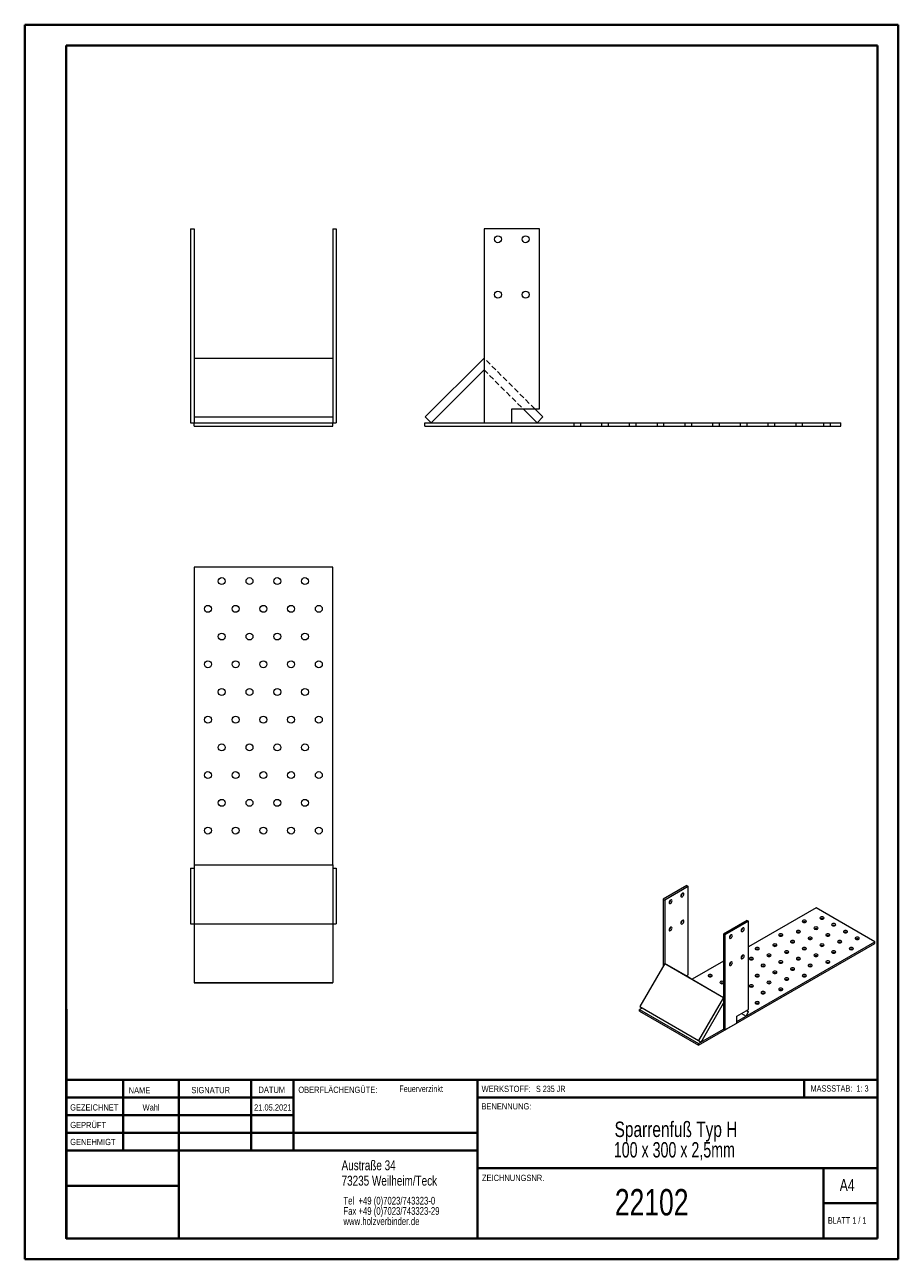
# Model space of a CAD drawing. Header units: millimetres. Extents: x 0 to 210, y 0 to 297.
import ezdxf

# ---------------------------------------------------------------- set-up
doc = ezdxf.new("R2010")
doc.units = ezdxf.units.MM
doc.linetypes.add('HIDDEN', pattern=[1.905, 1.27, -0.635])
doc.styles.add('SLDTEXTSTYLE0', font='TXT', dxfattribs={"width": 0.75})
doc.styles.add('SLDTEXTSTYLE1', font='TXT', dxfattribs={"width": 0.681818})
doc.styles.add('SLDTEXTSTYLE2', font='TXT', dxfattribs={"width": 0.7})
doc.styles.add('SLDTEXTSTYLE3', font='TXT', dxfattribs={"width": 0.6875})
doc.styles.add('SLDTEXTSTYLE4', font='TXT', dxfattribs={"width": 0.691176})

# ---------------------------------------------------------------- blocks, each defined once
blk = doc.blocks.new('SW_NOTE_0')
at = {"color": 0, "linetype": 'Continuous', "lineweight": 0, "char_height": 1.8521, "attachment_point": 1, "style": 'SLDTEXTSTYLE0'}
for s, insert in [('Tel  +49 (0)7023/743323-0', (0, 2.39)), ('Fax +49 (0)7023/743323-29', (0, -0.08)), ('www.holzverbinder.de', (0, -2.55))]:
    blk.add_mtext(s, dxfattribs=dict(at, insert=insert))
blk = doc.blocks.new('SW_NOTE_1')
at = {"color": 0, "linetype": 'Continuous', "lineweight": 0, "char_height": 3.7042, "attachment_point": 2}
for s, insert, style in [('Sparrenfuß Typ H', (19.85, 4.77), 'SLDTEXTSTYLE0'), ('100 x 300 x 2,5mm', (19.46, -0.16), 'SLDTEXTSTYLE4')]:
    blk.add_mtext(s, dxfattribs=dict(at, insert=insert, style=style))

msp = doc.modelspace()

# ---------------------------------------------------------------- linework, layer by layer
at = {"color": 7, "linetype": 'Continuous', "lineweight": 40}
for p, q in [((0.08, 0.21), (0.08, 297.21)), ((0.08, 297.21), (210.08, 297.21)), ((210.08, 0.21), (210.08, 297.21)), ((210.08, 292.21), (210.08, 297.21)), ((10.08, 292.21), (205.08, 292.21)), ((10.08, 5.21), (10.08, 292.21)), ((205.08, 5.21), (205.08, 292.21)), ((10.11, 60.37), (10.11, 5.12)), ((205.08, 43.37), (10.11, 43.37)), ((23.71, 43.37), (23.71, 26.37)), ((37.1, 43.37), (37.1, 5.12)), ((54.51, 43.37), (54.51, 26.37)), ((64.71, 26.37), (64.71, 43.37)), ((108.91, 43.37), (108.91, 5.12)), ((187.47, 39.12), (187.47, 43.37)), ((64.71, 39.1), (10.11, 39.1)), ((205.08, 39.12), (108.91, 39.12)), ((64.71, 34.87), (10.11, 34.87)), ((108.91, 30.62), (10.11, 30.62)), ((108.91, 26.37), (10.11, 26.37)), ((108.91, 22.12), (205.08, 22.12)), ((192.08, 5.21), (192.08, 22.21)), ((37.1, 17.87), (10.11, 17.87)), ((10.11, 13.71), (10.08, 13.71)), ((205.08, 13.71), (192.08, 13.71)), ((10.11, 9.46), (10.08, 9.46)), ((10.08, 5.21), (205.08, 5.21)), ((205.08, 5.21), (180.99, 5.21)), ((0.08, 0.21), (210.08, 0.21))]:
    msp.add_line(p, q, dxfattribs=at)
at = {"color": 7, "linetype": 'Continuous', "lineweight": 15}
for p, q in [((39.95, 248.11), (39.95, 201.44)), ((39.95, 248.11), (40.78, 248.11)), ((40.78, 248.11), (40.78, 217)), ((74.12, 248.11), (74.12, 217)), ((74.12, 248.11), (74.95, 248.11)), ((74.95, 248.11), (74.95, 201.44)), ((110.49, 248.11), (110.49, 201.44)), ((123.83, 248.11), (110.49, 248.11)), ((123.83, 204.77), (123.83, 248.11)), ((40.78, 217), (74.12, 217)), ((40.78, 217), (40.78, 202.85)), ((74.12, 217), (74.12, 202.85)), ((110.49, 217), (96.36, 202.85)), ((97.77, 201.44), (110.49, 214.17)), ((40.78, 202.85), (74.12, 202.85)), ((40.78, 202.85), (40.78, 201.44)), ((74.12, 202.85), (74.12, 201.44)), ((96.36, 202.85), (97.77, 201.44)), ((117.16, 201.44), (117.16, 204.77)), ((117.16, 204.77), (123.83, 204.77)), ((119.9, 204.77), (123.23, 201.45)), ((124.64, 202.86), (122.73, 204.77)), ((123.23, 201.45), (124.64, 202.86)), ((39.95, 201.44), (40.78, 201.44)), ((40.78, 200.61), (40.78, 201.44)), ((40.78, 201.44), (74.12, 201.44)), ((40.78, 200.61), (74.12, 200.61)), ((74.12, 201.44), (74.95, 201.44)), ((74.12, 200.61), (74.12, 201.44)), ((96.25, 200.61), (96.25, 201.44)), ((96.25, 201.44), (110.49, 201.44)), ((96.25, 200.61), (196.25, 200.61)), ((110.49, 201.44), (117.16, 201.44)), ((117.16, 201.44), (196.25, 201.44)), ((196.25, 200.61), (196.25, 201.44)), ((74.12, 166.69), (40.78, 166.69)), ((40.78, 166.69), (40.78, 95.08)), ((74.12, 95.08), (74.12, 166.69)), ((40.78, 95.08), (74.12, 95.08)), ((40.78, 95.08), (40.78, 94.27)), ((74.12, 95.08), (74.12, 94.27)), ((39.95, 94.27), (39.95, 80.93)), ((39.95, 94.27), (40.78, 94.27)), ((40.78, 94.27), (40.78, 80.93)), ((74.12, 94.27), (74.12, 80.93)), ((74.12, 94.27), (74.95, 94.27)), ((74.95, 94.27), (74.95, 80.93)), ((159.23, 90.1), (153.57, 86.83)), ((159.58, 89.9), (153.93, 86.63)), ((159.23, 90.1), (159.58, 89.9)), ((159.58, 68.67), (159.58, 89.9)), ((153.57, 86.83), (153.57, 70.78)), ((153.57, 86.83), (153.93, 86.63)), ((153.93, 86.63), (153.93, 71.39)), ((190.31, 84.77), (174.08, 75.4)), ((204.45, 76.61), (190.31, 84.77)), ((39.95, 80.93), (40.78, 80.93)), ((40.78, 80.93), (74.12, 80.93)), ((40.78, 80.93), (40.78, 66.8)), ((74.12, 80.93), (74.95, 80.93)), ((74.12, 80.93), (74.12, 66.8)), ((173.72, 81.73), (168.07, 78.47)), ((174.08, 81.53), (168.42, 78.26)), ((173.72, 81.73), (174.08, 81.53)), ((174.08, 60.3), (174.08, 81.53)), ((168.07, 78.47), (168.07, 55.6)), ((168.07, 78.47), (168.42, 78.26)), ((168.42, 78.26), (168.42, 55.4)), ((162.03, 51.71), (204.45, 76.2)), ((171.25, 57.44), (204.45, 76.61)), ((204.45, 76.2), (204.45, 76.61)), ((153.93, 71.39), (147.93, 61)), ((153.93, 71.39), (168.07, 63.23)), ((159.93, 67.93), (153.93, 71.39)), ((168.07, 71.93), (160.53, 67.58)), ((159.12, 68.4), (159.58, 68.67)), ((40.78, 66.8), (74.12, 66.8)), ((40.78, 66.8), (40.78, 66.69)), ((40.78, 66.69), (74.12, 66.69)), ((74.12, 66.69), (74.12, 66.8)), ((159.93, 67.93), (168.07, 63.23)), ((168.07, 63.23), (162.07, 52.83)), ((148.53, 60.65), (147.88, 60.28)), ((147.88, 59.87), (147.88, 60.28)), ((147.88, 60.28), (162.03, 52.12)), ((147.88, 59.87), (162.03, 51.71)), ((147.93, 61), (162.07, 52.83)), ((162.67, 52.49), (168.07, 61.84)), ((171.25, 58.67), (174.08, 60.3)), ((173.47, 58.73), (174.07, 59.77)), ((174.07, 59.77), (173.61, 60.03)), ((173.62, 60.03), (174.07, 59.77)), ((168.42, 55.4), (171.25, 57.03)), ((171.25, 57.03), (171.25, 58.67)), ((172.41, 59.34), (173.47, 58.73)), ((162.03, 52.12), (168.07, 55.6)), ((168.07, 55.6), (168.42, 55.4)), ((162.03, 51.71), (162.03, 52.12)), ((162.07, 52.83), (162.67, 52.49))]:
    msp.add_line(p, q, dxfattribs=at)
at = {"color": 7, "linetype": 'HIDDEN', "lineweight": 0}
for p, q in [((122.73, 204.77), (110.49, 217)), ((110.49, 214.17), (119.9, 204.77)), ((110.49, 214.17), (110.49, 214.17)), ((132.09, 201.44), (132.09, 200.61)), ((133.75, 200.61), (133.75, 201.44)), ((138.75, 201.44), (138.75, 200.61)), ((140.42, 200.61), (140.42, 201.44)), ((145.42, 201.44), (145.42, 200.61)), ((147.09, 200.61), (147.09, 201.44)), ((152.09, 201.44), (152.09, 200.61)), ((153.75, 200.61), (153.75, 201.44)), ((158.75, 201.44), (158.75, 200.61)), ((160.42, 200.61), (160.42, 201.44)), ((165.42, 201.44), (165.42, 200.61)), ((167.09, 200.61), (167.09, 201.44)), ((172.09, 201.44), (172.09, 200.61)), ((173.75, 200.61), (173.75, 201.44)), ((178.75, 201.44), (178.75, 200.61)), ((180.42, 200.61), (180.42, 201.44)), ((185.42, 201.44), (185.42, 200.61)), ((187.09, 200.61), (187.09, 201.44)), ((192.09, 201.44), (192.09, 200.61)), ((193.75, 200.61), (193.75, 201.44))]:
    msp.add_line(p, q, dxfattribs=at)
at = {"color": 7, "linetype": 'Continuous', "lineweight": 0}
for p, q in [((64.71, 39.12), (10.11, 39.12)), ((23.71, 5.21), (23.71, 5.12)), ((54.51, 5.21), (54.51, 5.12))]:
    msp.add_line(p, q, dxfattribs=at)
at = {"color": 7, "linetype": 'Continuous', "lineweight": 15, "flags": 128}
for points in [[(155.69, 86.43), (155.67, 86.57), (155.59, 86.66), (155.48, 86.68), (155.34, 86.63), (155.2, 86.52), (155.09, 86.37), (155.01, 86.19), (154.99, 86.02), (155.01, 85.88), (155.09, 85.79), (155.2, 85.77), (155.34, 85.81), (155.48, 85.92), (155.59, 86.08), (155.67, 86.25), (155.69, 86.43)], [(158.52, 88.06), (158.5, 88.2), (158.42, 88.29), (158.3, 88.31), (158.17, 88.26), (158.03, 88.15), (157.92, 88), (157.84, 87.82), (157.81, 87.65), (157.84, 87.51), (157.92, 87.42), (158.03, 87.4), (158.17, 87.45), (158.3, 87.56), (158.42, 87.71), (158.5, 87.89), (158.52, 88.06)], [(158.52, 81.53), (158.5, 81.67), (158.42, 81.76), (158.3, 81.78), (158.17, 81.73), (158.03, 81.62), (157.92, 81.47), (157.84, 81.29), (157.81, 81.12), (157.84, 80.98), (157.92, 80.89), (158.03, 80.87), (158.17, 80.91), (158.3, 81.02), (158.42, 81.18), (158.5, 81.36), (158.52, 81.53)], [(187.13, 81.3), (187.29, 81.24), (187.48, 81.22), (187.67, 81.24), (187.84, 81.3), (187.94, 81.4), (187.98, 81.51), (187.94, 81.62), (187.84, 81.71), (187.67, 81.77), (187.48, 81.8), (187.29, 81.77), (187.13, 81.71), (187.02, 81.62), (186.98, 81.51), (187.02, 81.4), (187.13, 81.3)], [(191.37, 82.12), (191.53, 82.06), (191.73, 82.03), (191.92, 82.06), (192.08, 82.12), (192.19, 82.21), (192.23, 82.32), (192.19, 82.43), (192.08, 82.53), (191.92, 82.59), (191.73, 82.61), (191.53, 82.59), (191.37, 82.53), (191.26, 82.43), (191.23, 82.32), (191.26, 82.21), (191.37, 82.12)], [(194.2, 80.49), (194.36, 80.42), (194.55, 80.4), (194.74, 80.42), (194.91, 80.49), (195.02, 80.58), (195.05, 80.69), (195.02, 80.8), (194.91, 80.89), (194.74, 80.96), (194.55, 80.98), (194.36, 80.96), (194.2, 80.89), (194.09, 80.8), (194.05, 80.69), (194.09, 80.58), (194.2, 80.49)], [(155.69, 79.89), (155.67, 80.03), (155.59, 80.12), (155.48, 80.15), (155.34, 80.1), (155.2, 79.99), (155.09, 79.83), (155.01, 79.66), (154.99, 79.49), (155.01, 79.35), (155.09, 79.26), (155.2, 79.23), (155.34, 79.28), (155.48, 79.39), (155.59, 79.55), (155.67, 79.72), (155.69, 79.89)], [(170.19, 78.06), (170.16, 78.2), (170.09, 78.29), (169.97, 78.31), (169.84, 78.26), (169.7, 78.15), (169.59, 78), (169.51, 77.82), (169.48, 77.65), (169.51, 77.51), (169.59, 77.42), (169.7, 77.4), (169.84, 77.45), (169.97, 77.56), (170.09, 77.71), (170.16, 77.89), (170.19, 78.06)], [(173.02, 79.69), (172.99, 79.83), (172.91, 79.92), (172.8, 79.94), (172.66, 79.9), (172.53, 79.79), (172.41, 79.63), (172.34, 79.45), (172.31, 79.28), (172.34, 79.14), (172.41, 79.05), (172.53, 79.03), (172.66, 79.08), (172.8, 79.19), (172.91, 79.34), (172.99, 79.52), (173.02, 79.69)], [(181.47, 78.04), (181.63, 77.97), (181.83, 77.95), (182.02, 77.97), (182.18, 78.04), (182.29, 78.13), (182.33, 78.24), (182.29, 78.35), (182.18, 78.45), (182.02, 78.51), (181.83, 78.53), (181.63, 78.51), (181.47, 78.45), (181.36, 78.35), (181.33, 78.24), (181.36, 78.13), (181.47, 78.04)], [(185.71, 78.85), (185.88, 78.79), (186.07, 78.77), (186.26, 78.79), (186.42, 78.85), (186.53, 78.95), (186.57, 79.06), (186.53, 79.17), (186.42, 79.26), (186.26, 79.32), (186.07, 79.35), (185.88, 79.32), (185.71, 79.26), (185.61, 79.17), (185.57, 79.06), (185.61, 78.95), (185.71, 78.85)], [(188.54, 77.22), (188.71, 77.16), (188.9, 77.14), (189.09, 77.16), (189.25, 77.22), (189.36, 77.31), (189.4, 77.42), (189.36, 77.53), (189.25, 77.63), (189.09, 77.69), (188.9, 77.71), (188.71, 77.69), (188.54, 77.63), (188.43, 77.53), (188.4, 77.42), (188.43, 77.31), (188.54, 77.22)], [(189.96, 79.67), (190.12, 79.61), (190.31, 79.59), (190.5, 79.61), (190.66, 79.67), (190.77, 79.76), (190.81, 79.87), (190.77, 79.98), (190.66, 80.08), (190.5, 80.14), (190.31, 80.16), (190.12, 80.14), (189.96, 80.08), (189.85, 79.98), (189.81, 79.87), (189.85, 79.76), (189.96, 79.67)], [(192.79, 78.04), (192.95, 77.97), (193.14, 77.95), (193.33, 77.97), (193.49, 78.04), (193.6, 78.13), (193.64, 78.24), (193.6, 78.35), (193.49, 78.45), (193.33, 78.51), (193.14, 78.53), (192.95, 78.51), (192.79, 78.45), (192.68, 78.35), (192.64, 78.24), (192.68, 78.13), (192.79, 78.04)], [(197.03, 78.85), (197.19, 78.79), (197.38, 78.77), (197.57, 78.79), (197.74, 78.85), (197.84, 78.95), (197.88, 79.06), (197.84, 79.17), (197.74, 79.26), (197.57, 79.32), (197.38, 79.35), (197.19, 79.32), (197.03, 79.26), (196.92, 79.17), (196.88, 79.06), (196.92, 78.95), (197.03, 78.85)], [(199.86, 77.22), (200.02, 77.16), (200.21, 77.14), (200.4, 77.16), (200.56, 77.22), (200.67, 77.31), (200.71, 77.42), (200.67, 77.53), (200.56, 77.63), (200.4, 77.69), (200.21, 77.71), (200.02, 77.69), (199.86, 77.63), (199.75, 77.53), (199.71, 77.42), (199.75, 77.31), (199.86, 77.22)], [(175.82, 74.77), (175.98, 74.71), (176.17, 74.69), (176.36, 74.71), (176.52, 74.77), (176.63, 74.86), (176.67, 74.98), (176.63, 75.09), (176.52, 75.18), (176.36, 75.24), (176.17, 75.26), (175.98, 75.24), (175.82, 75.18), (175.71, 75.09), (175.67, 74.98), (175.71, 74.86), (175.82, 74.77)], [(180.06, 75.59), (180.22, 75.53), (180.41, 75.5), (180.6, 75.53), (180.77, 75.59), (180.87, 75.68), (180.91, 75.79), (180.87, 75.9), (180.77, 76), (180.6, 76.06), (180.41, 76.08), (180.22, 76.06), (180.06, 76), (179.95, 75.9), (179.91, 75.79), (179.95, 75.68), (180.06, 75.59)], [(182.89, 73.95), (183.05, 73.89), (183.24, 73.87), (183.43, 73.89), (183.59, 73.95), (183.7, 74.05), (183.74, 74.16), (183.7, 74.27), (183.59, 74.36), (183.43, 74.43), (183.24, 74.45), (183.05, 74.43), (182.89, 74.36), (182.78, 74.27), (182.74, 74.16), (182.78, 74.05), (182.89, 73.95)], [(184.3, 76.4), (184.46, 76.34), (184.65, 76.32), (184.85, 76.34), (185.01, 76.4), (185.12, 76.5), (185.15, 76.61), (185.12, 76.72), (185.01, 76.81), (184.85, 76.87), (184.65, 76.9), (184.46, 76.87), (184.3, 76.81), (184.19, 76.72), (184.15, 76.61), (184.19, 76.5), (184.3, 76.4)], [(187.13, 74.77), (187.29, 74.71), (187.48, 74.69), (187.67, 74.71), (187.84, 74.77), (187.94, 74.86), (187.98, 74.98), (187.94, 75.09), (187.84, 75.18), (187.67, 75.24), (187.48, 75.26), (187.29, 75.24), (187.13, 75.18), (187.02, 75.09), (186.98, 74.98), (187.02, 74.86), (187.13, 74.77)], [(191.37, 75.59), (191.53, 75.53), (191.73, 75.5), (191.92, 75.53), (192.08, 75.59), (192.19, 75.68), (192.23, 75.79), (192.19, 75.9), (192.08, 76), (191.92, 76.06), (191.73, 76.08), (191.53, 76.06), (191.37, 76), (191.26, 75.9), (191.23, 75.79), (191.26, 75.68), (191.37, 75.59)], [(194.2, 73.95), (194.36, 73.89), (194.55, 73.87), (194.74, 73.89), (194.91, 73.95), (195.02, 74.05), (195.05, 74.16), (195.02, 74.27), (194.91, 74.36), (194.74, 74.43), (194.55, 74.45), (194.36, 74.43), (194.2, 74.36), (194.09, 74.27), (194.05, 74.16), (194.09, 74.05), (194.2, 73.95)], [(195.61, 76.4), (195.78, 76.34), (195.97, 76.32), (196.16, 76.34), (196.32, 76.4), (196.43, 76.5), (196.47, 76.61), (196.43, 76.72), (196.32, 76.81), (196.16, 76.87), (195.97, 76.9), (195.78, 76.87), (195.61, 76.81), (195.51, 76.72), (195.47, 76.61), (195.51, 76.5), (195.61, 76.4)], [(198.44, 74.77), (198.6, 74.71), (198.8, 74.69), (198.99, 74.71), (199.15, 74.77), (199.26, 74.86), (199.3, 74.98), (199.26, 75.09), (199.15, 75.18), (198.99, 75.24), (198.8, 75.26), (198.6, 75.24), (198.44, 75.18), (198.33, 75.09), (198.3, 74.98), (198.33, 74.86), (198.44, 74.77)], [(170.19, 71.53), (170.16, 71.67), (170.09, 71.75), (169.97, 71.78), (169.84, 71.73), (169.7, 71.62), (169.59, 71.47), (169.51, 71.29), (169.48, 71.12), (169.51, 70.98), (169.59, 70.89), (169.7, 70.87), (169.84, 70.91), (169.97, 71.02), (170.09, 71.18), (170.16, 71.35), (170.19, 71.53)], [(173.02, 73.16), (172.99, 73.3), (172.91, 73.39), (172.8, 73.41), (172.66, 73.36), (172.53, 73.25), (172.41, 73.1), (172.34, 72.92), (172.31, 72.75), (172.34, 72.61), (172.41, 72.52), (172.53, 72.5), (172.66, 72.55), (172.8, 72.66), (172.91, 72.81), (172.99, 72.99), (173.02, 73.16)], [(174.4, 72.32), (174.56, 72.26), (174.75, 72.24), (174.95, 72.26), (175.11, 72.32), (175.22, 72.42), (175.25, 72.53), (175.22, 72.64), (175.11, 72.73), (174.95, 72.79), (174.75, 72.81), (174.56, 72.79), (174.4, 72.73), (174.29, 72.64), (174.25, 72.53), (174.29, 72.42), (174.4, 72.32)], [(178.64, 73.14), (178.81, 73.08), (179, 73.05), (179.19, 73.08), (179.35, 73.14), (179.46, 73.23), (179.5, 73.34), (179.46, 73.45), (179.35, 73.55), (179.19, 73.61), (179, 73.63), (178.81, 73.61), (178.64, 73.55), (178.54, 73.45), (178.5, 73.34), (178.54, 73.23), (178.64, 73.14)], [(181.47, 71.51), (181.63, 71.44), (181.83, 71.42), (182.02, 71.44), (182.18, 71.51), (182.29, 71.6), (182.33, 71.71), (182.29, 71.82), (182.18, 71.91), (182.02, 71.98), (181.83, 72), (181.63, 71.98), (181.47, 71.91), (181.36, 71.82), (181.33, 71.71), (181.36, 71.6), (181.47, 71.51)], [(185.71, 72.32), (185.88, 72.26), (186.07, 72.24), (186.26, 72.26), (186.42, 72.32), (186.53, 72.42), (186.57, 72.53), (186.53, 72.64), (186.42, 72.73), (186.26, 72.79), (186.07, 72.81), (185.88, 72.79), (185.71, 72.73), (185.61, 72.64), (185.57, 72.53), (185.61, 72.42), (185.71, 72.32)], [(189.96, 73.14), (190.12, 73.08), (190.31, 73.05), (190.5, 73.08), (190.66, 73.14), (190.77, 73.23), (190.81, 73.34), (190.77, 73.45), (190.66, 73.55), (190.5, 73.61), (190.31, 73.63), (190.12, 73.61), (189.96, 73.55), (189.85, 73.45), (189.81, 73.34), (189.85, 73.23), (189.96, 73.14)], [(192.79, 71.51), (192.95, 71.44), (193.14, 71.42), (193.33, 71.44), (193.49, 71.51), (193.6, 71.6), (193.64, 71.71), (193.6, 71.82), (193.49, 71.91), (193.33, 71.98), (193.14, 72), (192.95, 71.98), (192.79, 71.91), (192.68, 71.82), (192.64, 71.71), (192.68, 71.6), (192.79, 71.51)], [(164.5, 68.24), (164.66, 68.18), (164.86, 68.16), (165.05, 68.18), (165.21, 68.24), (165.32, 68.33), (165.36, 68.44), (165.32, 68.55), (165.21, 68.65), (165.05, 68.71), (164.86, 68.73), (164.66, 68.71), (164.5, 68.65), (164.39, 68.55), (164.36, 68.44), (164.39, 68.33), (164.5, 68.24)], [(175.82, 68.24), (175.98, 68.18), (176.17, 68.16), (176.36, 68.18), (176.52, 68.24), (176.63, 68.33), (176.67, 68.44), (176.63, 68.55), (176.52, 68.65), (176.36, 68.71), (176.17, 68.73), (175.98, 68.71), (175.82, 68.65), (175.71, 68.55), (175.67, 68.44), (175.71, 68.33), (175.82, 68.24)], [(177.23, 70.69), (177.39, 70.63), (177.58, 70.6), (177.77, 70.63), (177.94, 70.69), (178.05, 70.78), (178.08, 70.89), (178.05, 71), (177.94, 71.1), (177.77, 71.16), (177.58, 71.18), (177.39, 71.16), (177.23, 71.1), (177.12, 71), (177.08, 70.89), (177.12, 70.78), (177.23, 70.69)], [(180.06, 69.06), (180.22, 68.99), (180.41, 68.97), (180.6, 68.99), (180.77, 69.06), (180.87, 69.15), (180.91, 69.26), (180.87, 69.37), (180.77, 69.46), (180.6, 69.53), (180.41, 69.55), (180.22, 69.53), (180.06, 69.46), (179.95, 69.37), (179.91, 69.26), (179.95, 69.15), (180.06, 69.06)], [(184.3, 69.87), (184.46, 69.81), (184.65, 69.79), (184.85, 69.81), (185.01, 69.87), (185.12, 69.97), (185.15, 70.08), (185.12, 70.19), (185.01, 70.28), (184.85, 70.34), (184.65, 70.37), (184.46, 70.34), (184.3, 70.28), (184.19, 70.19), (184.15, 70.08), (184.19, 69.97), (184.3, 69.87)], [(187.13, 68.24), (187.29, 68.18), (187.48, 68.16), (187.67, 68.18), (187.84, 68.24), (187.94, 68.33), (187.98, 68.44), (187.94, 68.55), (187.84, 68.65), (187.67, 68.71), (187.48, 68.73), (187.29, 68.71), (187.13, 68.65), (187.02, 68.55), (186.98, 68.44), (187.02, 68.33), (187.13, 68.24)], [(188.54, 70.69), (188.71, 70.63), (188.9, 70.6), (189.09, 70.63), (189.25, 70.69), (189.36, 70.78), (189.4, 70.89), (189.36, 71), (189.25, 71.1), (189.09, 71.16), (188.9, 71.18), (188.71, 71.16), (188.54, 71.1), (188.43, 71), (188.4, 70.89), (188.43, 70.78), (188.54, 70.69)], [(168.07, 67), (168.04, 67.02), (167.87, 67.08), (167.68, 67.1), (167.49, 67.08), (167.33, 67.02), (167.22, 66.92), (167.18, 66.81), (167.22, 66.7), (167.33, 66.61), (167.33, 66.61)], [(174.4, 65.79), (174.56, 65.73), (174.75, 65.71), (174.95, 65.73), (175.11, 65.79), (175.22, 65.88), (175.25, 65.99), (175.22, 66.11), (175.11, 66.2), (174.95, 66.26), (174.75, 66.28), (174.56, 66.26), (174.4, 66.2), (174.29, 66.11), (174.25, 65.99), (174.29, 65.88), (174.4, 65.79)], [(178.64, 66.61), (178.81, 66.54), (179, 66.52), (179.19, 66.54), (179.35, 66.61), (179.46, 66.7), (179.5, 66.81), (179.46, 66.92), (179.35, 67.02), (179.19, 67.08), (179, 67.1), (178.81, 67.08), (178.64, 67.02), (178.54, 66.92), (178.5, 66.81), (178.54, 66.7), (178.64, 66.61)], [(181.47, 64.97), (181.63, 64.91), (181.83, 64.89), (182.02, 64.91), (182.18, 64.97), (182.29, 65.07), (182.33, 65.18), (182.29, 65.29), (182.18, 65.38), (182.02, 65.45), (181.83, 65.47), (181.63, 65.45), (181.47, 65.38), (181.36, 65.29), (181.33, 65.18), (181.36, 65.07), (181.47, 64.97)], [(182.89, 67.42), (183.05, 67.36), (183.24, 67.34), (183.43, 67.36), (183.59, 67.42), (183.7, 67.52), (183.74, 67.63), (183.7, 67.74), (183.59, 67.83), (183.43, 67.89), (183.24, 67.92), (183.05, 67.89), (182.89, 67.83), (182.78, 67.74), (182.74, 67.63), (182.78, 67.52), (182.89, 67.42)], [(177.23, 64.16), (177.39, 64.1), (177.58, 64.07), (177.77, 64.1), (177.94, 64.16), (178.05, 64.25), (178.08, 64.36), (178.05, 64.47), (177.94, 64.57), (177.77, 64.63), (177.58, 64.65), (177.39, 64.63), (177.23, 64.57), (177.12, 64.47), (177.08, 64.36), (177.12, 64.25), (177.23, 64.16)], [(175.82, 61.71), (175.98, 61.65), (176.17, 61.62), (176.36, 61.65), (176.52, 61.71), (176.63, 61.8), (176.67, 61.91), (176.63, 62.02), (176.52, 62.12), (176.36, 62.18), (176.17, 62.2), (175.98, 62.18), (175.82, 62.12), (175.71, 62.02), (175.67, 61.91), (175.71, 61.8), (175.82, 61.71)]]:
    msp.add_lwpolyline(points, dxfattribs=at)
at = {"color": 7, "linetype": 'Continuous', "lineweight": 15}
for centre in [(113.83, 245.61), (120.49, 245.61), (113.83, 232.27), (120.49, 232.27), (47.45, 163.36), (54.12, 163.36), (60.78, 163.36), (67.45, 163.36), (44.12, 156.69), (50.78, 156.69), (57.45, 156.69), (64.12, 156.69), (70.78, 156.69), (47.45, 150.03), (54.12, 150.03), (60.78, 150.03), (67.45, 150.03), (44.12, 143.36), (50.78, 143.36), (57.45, 143.36), (64.12, 143.36), (70.78, 143.36), (47.45, 136.69), (54.12, 136.69), (60.78, 136.69), (67.45, 136.69), (44.12, 130.03), (50.78, 130.03), (57.45, 130.03), (64.12, 130.03), (70.78, 130.03), (47.45, 123.36), (54.12, 123.36), (60.78, 123.36), (67.45, 123.36), (44.12, 116.69), (50.78, 116.69), (57.45, 116.69), (64.12, 116.69), (70.78, 116.69), (47.45, 110.03), (54.12, 110.03), (60.78, 110.03), (67.45, 110.03), (44.12, 103.36), (50.78, 103.36), (57.45, 103.36), (64.12, 103.36), (70.78, 103.36)]:
    msp.add_circle(centre, 0.833, dxfattribs=at)
for centre, radius, start, end in [((154.57, 86.67), 0.768, 302.6055, 357.3945), ((157.4, 88.3), 0.768, 302.6055, 357.3945), ((157.4, 81.77), 0.768, 302.6055, 357.3945), ((187.48, 80.62), 0.769, 62.6158, 117.3842), ((191.73, 81.44), 0.769, 62.6158, 117.3842), ((194.55, 79.8), 0.769, 62.6158, 117.3842), ((154.57, 80.13), 0.768, 302.6055, 357.3945), ((169.07, 78.3), 0.768, 302.6055, 357.3945), ((171.9, 79.93), 0.768, 302.6055, 357.3945), ((181.83, 77.35), 0.769, 62.6158, 117.3842), ((186.07, 78.17), 0.769, 62.6158, 117.3842), ((188.9, 76.54), 0.769, 62.6158, 117.3842), ((190.31, 78.99), 0.769, 62.6158, 117.3842), ((193.14, 77.35), 0.769, 62.6158, 117.3842), ((197.38, 78.17), 0.769, 62.6158, 117.3842), ((200.21, 76.54), 0.769, 62.6158, 117.3842), ((176.17, 74.09), 0.769, 62.6158, 117.3842), ((180.41, 74.91), 0.769, 62.6158, 117.3842), ((184.65, 75.72), 0.769, 62.6158, 117.3842), ((187.48, 74.09), 0.769, 62.6158, 117.3842), ((191.73, 74.91), 0.769, 62.6158, 117.3842), ((195.97, 75.72), 0.769, 62.6158, 117.3842), ((198.8, 74.09), 0.769, 62.6158, 117.3842), ((169.07, 71.76), 0.768, 302.6055, 357.3945), ((171.9, 73.4), 0.768, 302.6055, 357.3945), ((174.75, 71.64), 0.769, 62.6158, 117.3842), ((179, 72.46), 0.769, 62.6158, 117.3842), ((181.83, 70.82), 0.769, 62.6158, 117.3842), ((183.24, 73.27), 0.769, 62.6158, 117.3842), ((186.07, 71.64), 0.769, 62.6158, 117.3842), ((190.31, 72.46), 0.769, 62.6158, 117.3842), ((193.14, 70.82), 0.769, 62.6158, 117.3842), ((194.55, 73.27), 0.769, 62.6158, 117.3842), ((164.86, 67.56), 0.769, 62.6158, 117.3842), ((176.17, 67.56), 0.769, 62.6158, 117.3842), ((177.58, 70.01), 0.769, 62.6158, 117.3842), ((180.41, 68.37), 0.769, 62.6158, 117.3842), ((184.65, 69.19), 0.769, 62.6158, 117.3842), ((187.48, 67.56), 0.769, 62.6158, 117.3842), ((188.9, 70.01), 0.769, 62.6158, 117.3842), ((167.68, 65.92), 0.769, 62.6158, 117.3842), ((167.68, 67.25), 0.731, 241.1979, 301.8388), ((174.75, 65.11), 0.769, 62.6158, 117.3842), ((179, 65.92), 0.769, 62.6158, 117.3842), ((183.24, 66.74), 0.769, 62.6158, 117.3842), ((177.58, 63.48), 0.769, 62.6158, 117.3842), ((181.83, 64.29), 0.769, 62.6158, 117.3842), ((176.17, 61.03), 0.769, 62.6158, 117.3842)]:
    msp.add_arc(centre, radius, start, end, dxfattribs=at)

# ---------------------------------------------------------------- block references
at = {"color": 7, "linetype": 'Continuous', "lineweight": 0}
for name, p in [('SW_NOTE_1', (136.79, 28.57)), ('SW_NOTE_0', (76.7, 12.85))]:
    msp.add_blockref(name, p, dxfattribs=at)

# ---------------------------------------------------------------- texts
for s, insert, char_height, attachment_point, style in [('NAME', (25.07, 41.62), 1.5, 1, 'SLDTEXTSTYLE0'), ('SIGNATUR', (40.14, 41.68), 1.5, 1, 'SLDTEXTSTYLE0'), ('DATUM', (56.28, 41.74), 1.5, 1, 'SLDTEXTSTYLE0'), ('OBERFLÄCHENGÜTE:', (65.86, 41.74), 1.5, 1, 'SLDTEXTSTYLE0'), ('Feuerverzinkt', (90.14, 42.03), 1.5875, 1, 'SLDTEXTSTYLE0'), ('WERKSTOFF:', (109.91, 41.96), 1.5, 1, 'SLDTEXTSTYLE0'), ('S 235 JR', (122.99, 41.96), 1.5, 1, 'SLDTEXTSTYLE3'), ('MASSSTAB:  1: 3', (188.99, 42.07), 1.5, 1, 'SLDTEXTSTYLE2'), ('GEZEICHNET', (11, 37.51), 1.5, 1, 'SLDTEXTSTYLE0'), ('Wahl', (30.46, 37.5), 1.499, 2, 'SLDTEXTSTYLE0'), ('21.05.2021', (59.72, 37.5), 1.499, 2, 'SLDTEXTSTYLE0'), ('BENENNUNG:', (109.88, 37.77), 1.5, 1, 'SLDTEXTSTYLE0'), ('GEPRÜFT', (11.03, 33.28), 1.5, 1, 'SLDTEXTSTYLE0'), ('GENEHMIGT', (11.02, 29.19), 1.5, 1, 'SLDTEXTSTYLE0'), ('Austraße 34', (76.25, 24.02), 2.3813, 1, 'SLDTEXTSTYLE0'), ('73235 Weilheim/Teck', (76.25, 20.32), 2.3813, 1, 'SLDTEXTSTYLE0'), ('ZEICHNUNGSNR.', (110, 20.55), 1.5, 1, 'SLDTEXTSTYLE0'), ('A4', (196, 19.52), 2.91, 1, 'SLDTEXTSTYLE0'), ('22102', (150.8, 17.12), 6.35, 2, 'SLDTEXTSTYLE0'), ('BLATT 1 / 1', (193.16, 10.36), 1.5875, 1, 'SLDTEXTSTYLE1')]:
    msp.add_mtext(s, dxfattribs=dict(at, insert=insert, char_height=char_height, attachment_point=attachment_point, style=style))

doc.saveas('drawing.dxf')
